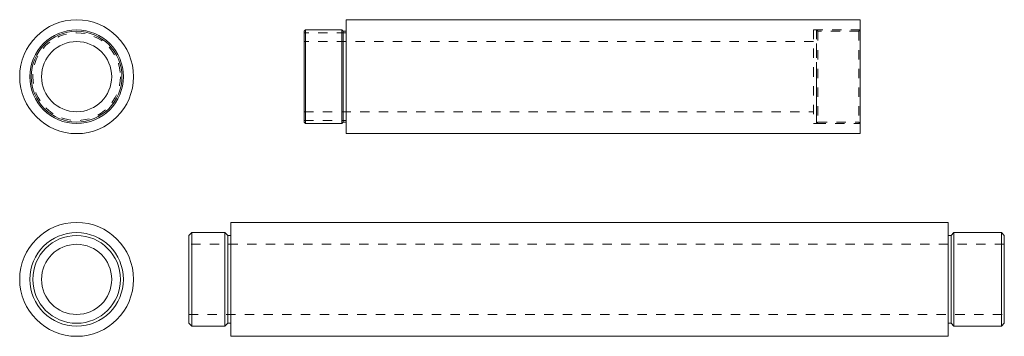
# Model space of a CAD drawing. Header units: inches. Extents: x 0.3 to 10.9, y 4 to 7.4.
import ezdxf

# ---------------------------------------------------------------- set-up
doc = ezdxf.new("R2010")
doc.units = ezdxf.units.IN
doc.header["$MEASUREMENT"] = 0
doc.linetypes.add('HIDDEN', pattern=[0.075, 0.05, -0.025])

msp = doc.modelspace()

# ---------------------------------------------------------------- linework, layer by layer
at = {"color": 7, "linetype": 'Continuous', "lineweight": 15}
for p, q in [((9.337, 7.398), (3.837, 7.398)), ((3.837, 7.398), (3.837, 6.18)), ((9.337, 7.398), (9.337, 6.18)), ((3.402, 7.289), (3.387, 7.274)), ((3.387, 7.274), (3.387, 6.304)), ((3.79, 7.289), (3.402, 7.289)), ((3.402, 7.289), (3.402, 6.289)), ((3.805, 7.274), (3.79, 7.289)), ((3.79, 7.289), (3.79, 6.289)), ((3.837, 7.274), (3.805, 7.274)), ((3.805, 7.274), (3.805, 6.304)), ((3.387, 6.304), (3.402, 6.289)), ((3.402, 6.289), (3.79, 6.289)), ((3.79, 6.289), (3.805, 6.304)), ((3.805, 6.304), (3.837, 6.304)), ((3.837, 6.18), (9.337, 6.18)), ((10.278, 5.231), (2.604, 5.231)), ((2.604, 5.231), (2.604, 4.013)), ((10.278, 5.231), (10.278, 4.013)), ((2.185, 5.122), (2.154, 5.091)), ((2.154, 5.091), (2.154, 4.154)), ((2.541, 5.122), (2.185, 5.122)), ((2.185, 5.122), (2.185, 4.122)), ((2.573, 5.091), (2.541, 5.122)), ((2.541, 5.122), (2.541, 4.122)), ((2.604, 5.091), (2.573, 5.091)), ((2.573, 5.091), (2.573, 4.154)), ((10.308, 5.091), (10.278, 5.091)), ((10.339, 5.122), (10.308, 5.091)), ((10.308, 5.091), (10.308, 4.154)), ((10.847, 5.122), (10.339, 5.122)), ((10.339, 5.122), (10.339, 4.122)), ((10.878, 5.091), (10.847, 5.122)), ((10.847, 5.122), (10.847, 4.122)), ((10.878, 5.091), (10.878, 4.154)), ((2.154, 4.154), (2.185, 4.122)), ((2.185, 4.122), (2.541, 4.122)), ((2.541, 4.122), (2.573, 4.154)), ((2.573, 4.154), (2.604, 4.154)), ((10.278, 4.154), (10.308, 4.154)), ((10.308, 4.154), (10.339, 4.122)), ((10.339, 4.122), (10.847, 4.122)), ((10.847, 4.122), (10.878, 4.154)), ((2.604, 4.013), (10.278, 4.013))]:
    msp.add_line(p, q, dxfattribs=at)
at = {"color": 7, "linetype": 'HIDDEN', "lineweight": 0}
for p, q in [((8.837, 7.289), (8.837, 6.289)), ((8.868, 7.289), (8.837, 7.289)), ((8.868, 7.289), (8.868, 6.289)), ((8.883, 7.274), (8.868, 7.289)), ((9.337, 7.289), (8.868, 7.289)), ((8.883, 7.274), (8.883, 6.304)), ((9.322, 7.274), (8.883, 7.274)), ((9.337, 7.289), (9.322, 7.274)), ((9.322, 7.274), (9.322, 6.304)), ((3.837, 7.258), (3.387, 7.258)), ((8.837, 7.164), (3.387, 7.164)), ((8.868, 6.789), (8.868, 6.845)), ((3.387, 6.414), (8.837, 6.414)), ((3.387, 6.32), (3.837, 6.32)), ((8.837, 6.289), (8.868, 6.289)), ((8.868, 6.289), (8.883, 6.304)), ((8.868, 6.289), (9.337, 6.289)), ((8.883, 6.304), (9.322, 6.304)), ((9.322, 6.304), (9.337, 6.289)), ((10.878, 4.997), (2.154, 4.997)), ((2.154, 4.247), (10.878, 4.247))]:
    msp.add_line(p, q, dxfattribs=at)
at = {"color": 7, "linetype": 'HIDDEN', "lineweight": 0, "flags": 128}
for points in [[(8.868, 6.845), (8.868, 6.9), (8.868, 6.954), (8.868, 7.006), (8.868, 7.055), (8.868, 7.101), (8.868, 7.143), (8.868, 7.18), (8.868, 7.212), (8.868, 7.24), (8.868, 7.261), (8.868, 7.276), (8.868, 7.286), (8.868, 7.289)], [(8.868, 6.289), (8.868, 6.292), (8.868, 6.302), (8.868, 6.317), (8.868, 6.339), (8.868, 6.366), (8.868, 6.398), (8.868, 6.435), (8.868, 6.477), (8.868, 6.523), (8.868, 6.572), (8.868, 6.624), (8.868, 6.678), (8.868, 6.733), (8.868, 6.789)]]:
    msp.add_lwpolyline(points, dxfattribs=at)
at = {"color": 7, "linetype": 'Continuous', "lineweight": 15}
for centre, radius in [((0.954, 6.789), 0.609), ((0.954, 6.789), 0.5), ((0.954, 6.789), 0.485), ((0.954, 6.789), 0.375), ((0.954, 4.622), 0.609), ((0.954, 4.622), 0.5), ((0.954, 4.622), 0.469), ((0.954, 4.622), 0.375)]:
    msp.add_circle(centre, radius, dxfattribs=at)
at = {"color": 7, "linetype": 'HIDDEN', "lineweight": 0}
msp.add_circle((0.954, 6.789), 0.469, dxfattribs=at)

doc.saveas('drawing.dxf')
